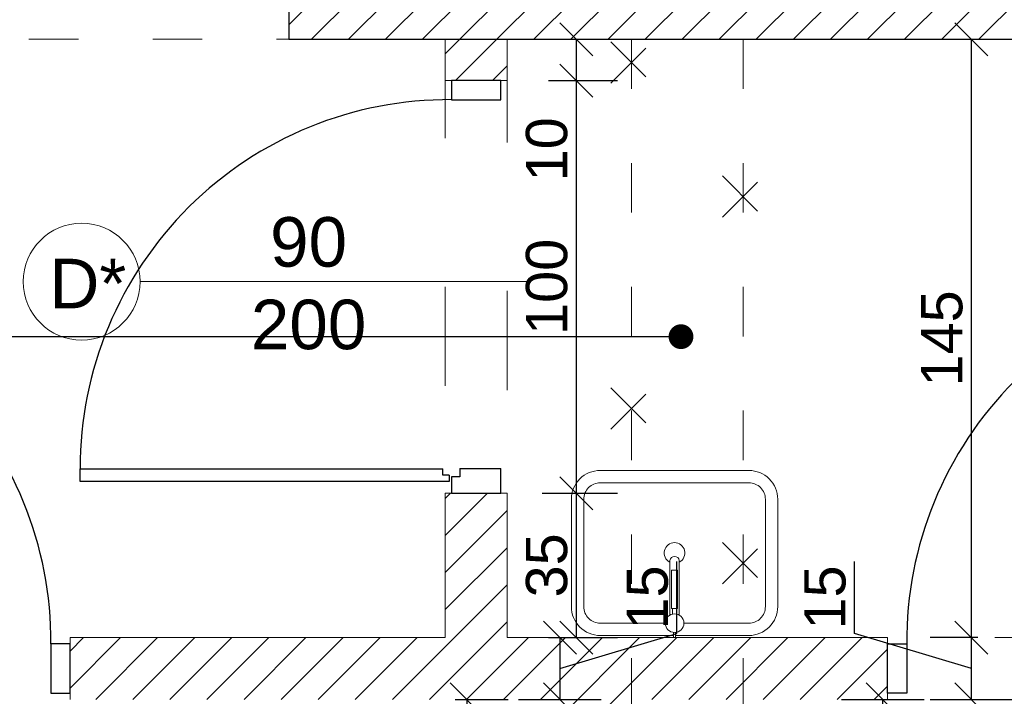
# Model space of a CAD drawing. Header units: millimetres. Extents: x 6506 to 39690, y 6022 to 25261.
# Tile 33 of 59: x 14970 to 15209, y 18934 to 19098. Entities that reach past the tile are written whole.
import ezdxf
from ezdxf import colors
from ezdxf.entities.mleader import LeaderData, LeaderLine
from ezdxf.math import Vec2, Vec3

# ---------------------------------------------------------------- set-up
doc = ezdxf.new("R2010")
doc.units = ezdxf.units.MM
doc.linetypes.add('ACAD_ISO03W100', pattern=[30, 12, -18])
doc.linetypes.add('DASHED', pattern=[19.05, 12.7, -6.35])
for name, color, linetype, lineweight, true_color in [('A_DZIAŁOWA_PROJEKTOWANE', 7, 'Continuous', 18, 0x007cb0), ('A_HATCH', 7, 'Continuous', 5, 0x999999), ('A_HATCH_PROJEKTOWANE', 7, 'Continuous', 9, 0x0089b6)]:
    doc.layers.add(name, color=color, linetype=linetype, lineweight=lineweight, true_color=true_color)
for name, color, linetype, lineweight in [('A_KONST_ISTNIEJĄCE', 83, 'Continuous', 25), ('A_OPISY', 40, 'Continuous', 9), ('A_WIDOK', 141, 'Continuous', 13), ('A_WIDOK-NAD', 221, 'DASHED', 13), ('A_WYMIAROWANIE', 7, 'Continuous', 9), ('A_WYPOSAŻENIE', 181, 'Continuous', 9)]:
    doc.layers.add(name, color=color, linetype=linetype, lineweight=lineweight)
doc.layers.add('A_NIEWIDOCZNE  POMOCNICZE', color=252, linetype='ACAD_ISO03W100', lineweight=5, plot=False)
doc.styles.get("Standard").update_dxf_attribs({"font": 'arial.ttf'})
doc.dimstyles.new('1 do 100', dxfattribs={"dimtxt": 10, "dimasz": 8, "dimexe": 10, "dimexo": 10, "dimgap": 2, "dimtad": 1, "dimdec": 0, "dimtxsty": 'Standard', "dimblk": 'OBLIQUE', "dimcen": 2.5, "dimadec": 0, "dimazin": 0, "dimtfac": 1, "dimtdec": 0, "dimtmove": 0, "dimatfit": 3, "dimldrblk": 'OBLIQUE', "dimfxl": 10, "dimfxlon": 1, "dimarcsym": 0})
pattern_1 = [(45, (-1713.23, 355.087), (-4.490128, 4.490128), [])]

# ---------------------------------------------------------------- blocks, each defined once
blk = doc.blocks.new('um1')
at = {"layer": 'A_WYPOSAŻENIE', "ltscale": 0.5}
for points in [[(-2506.53, 3366.84), (-2524.27, 3366.84, 0.414214), (-2531.27, 3359.84), (-2531.27, 3333.84, 0.414214), (-2524.27, 3326.84), (-2488.27, 3326.84, 0.414214), (-2481.27, 3333.84), (-2481.27, 3359.84, 0.414214), (-2488.27, 3366.84), (-2506.01, 3366.84)], [(-2508.52, 3363.84), (-2524.27, 3363.84, 0.414214), (-2528.27, 3359.84), (-2528.27, 3333.84, 0.414214), (-2524.27, 3329.84), (-2488.27, 3329.84, 0.414214), (-2484.27, 3333.84), (-2484.27, 3359.84, 0.414214), (-2488.27, 3363.84), (-2504.02, 3363.84)]]:
    blk.add_lwpolyline(points, format="xyb", dxfattribs=at)
at = {"layer": 'A_WYPOSAŻENIE'}
for points in [[(-2506.53, 3366.08), (-2506.53, 3367.35), (-2506.01, 3367.35), (-2506.01, 3366.08)], [(-2506.77, 3361.66), (-2506.77, 3360.3), (-2505.77, 3360.3), (-2505.77, 3361.66)]]:
    blk.add_lwpolyline(points, dxfattribs=at)
blk.add_lwpolyline([(-2507.42, 3361.92), (-2507.42, 3348.69, 0.869565), (-2505.12, 3348.69), (-2505.12, 3361.92)], format="xyb", dxfattribs=at)
blk.add_lwpolyline([(-2507.02, 3360.3), (-2505.52, 3360.3), (-2505.52, 3350.99), (-2507.02, 3350.99)], close=True, dxfattribs=at)
blk.add_circle((-2506.27, 3363.85), 2.25, dxfattribs=at)
at = {"layer": 'A_WYPOSAŻENIE', "ltscale": 0.5}
blk.add_arc((-2506.27, 3346.84), 2.5, 117.3871, 62.6129, dxfattribs=at)
blk = doc.blocks.new('_Dot')
at = {"color": 0, "linetype": 'ByBlock', "lineweight": -2}
blk.add_line((-0.5, 0), (-1, 0), dxfattribs=at)
at = {"color": 0, "linetype": 'ByBlock', "const_width": 0.5}
blk.add_lwpolyline([(-0.25, 0, 1), (0.25, 0, 1)], format="xyb", close=True, dxfattribs=at)
blk = doc.blocks.new('ROZBIÓRKI_DOM')
at = {"layer": 'A_OPISY', "color": 22, "linetype": 'ACAD_ISO03W100', "true_color": 0xe22908}
for p, q in [((19385.15, 8497.29), (19395.15, 8487.29)), ((19385.15, 8487.29), (19395.15, 8497.29)), ((19390.15, 8497.89), (19390.15, 8227.89)), ((19417.15, 8497.89), (19417.15, 8212.89)), ((19412.15, 8464.76), (19422.15, 8454.76)), ((19412.15, 8454.76), (19422.15, 8464.76)), ((19385.15, 8413.42), (19395.15, 8403.42)), ((19385.15, 8403.42), (19395.15, 8413.42)), ((19412.15, 8375.92), (19422.15, 8365.92)), ((19412.15, 8365.92), (19422.15, 8375.92))]:
    blk.add_line(p, q, dxfattribs=at)
blk = doc.blocks.new('_Oblique')
at = {"color": 0, "linetype": 'ByBlock', "lineweight": -2}
blk.add_line((-0.5, -0.5), (0.5, 0.5), dxfattribs=at)
blk = doc.blocks.new('*D419')
at = {"layer": 'A_WYMIAROWANIE', "color": 0, "lineweight": -2, "ltscale": 2, "transparency": 16777216}
for p, q in [((15169.11, 18933.66), (15189.11, 18933.66)), ((15179.11, 18773.66), (15179.11, 18933.66)), ((15175.11, 18773.66), (15189.11, 18773.66))]:
    blk.add_line(p, q, dxfattribs=at)
at = {"layer": 'Defpoints', "color": 0, "ltscale": 2, "transparency": 16777216}
for p in [(15148.71, 18933.66), (15179.11, 18933.66), (15165.11, 18773.66)]:
    blk.add_point(p, dxfattribs=at)
at = {"layer": 'A_WYMIAROWANIE', "color": 0, "lineweight": -2, "ltscale": 2, "transparency": 16777216, "xscale": 8, "yscale": 8, "zscale": 8}
for p, rotation in [((15179.11, 18933.66), 90), ((15179.11, 18773.66), 270)]:
    blk.add_blockref('_Oblique', p, dxfattribs=dict(at, rotation=rotation))
at = {"layer": 'A_WYMIAROWANIE', "color": 0, "ltscale": 2, "transparency": 16777216, "insert": (15172, 18853.66), "char_height": 10, "attachment_point": 5, "rotation": 90}
blk.add_mtext('160', dxfattribs=at)
blk = doc.blocks.new('*D420')
at = {"layer": 'A_WYMIAROWANIE', "color": 0, "lineweight": -2, "ltscale": 2, "transparency": 16777216}
for p, q in [((15172.24, 18949.66), (15172.24, 18967.11)), ((15200.56, 18941.16), (15172.24, 18949.66)), ((15202.09, 18948.66), (15190.56, 18948.66)), ((15200.56, 18933.66), (15200.56, 18948.66)), ((15190.56, 18933.66), (15210.56, 18933.66))]:
    blk.add_line(p, q, dxfattribs=at)
at = {"layer": 'Defpoints', "color": 0, "ltscale": 2, "transparency": 16777216}
for p in [(15200.56, 18948.66), (15212.09, 18948.66), (15148.71, 18933.66)]:
    blk.add_point(p, dxfattribs=at)
at = {"layer": 'A_WYMIAROWANIE', "color": 0, "lineweight": -2, "ltscale": 2, "transparency": 16777216, "xscale": 8, "yscale": 8, "zscale": 8}
for p, rotation in [((15200.56, 18948.66), 90), ((15200.56, 18933.66), 270)]:
    blk.add_blockref('_Oblique', p, dxfattribs=dict(at, rotation=rotation))
at = {"layer": 'A_WYMIAROWANIE', "color": 0, "ltscale": 2, "transparency": 16777216, "insert": (15165.14, 18958.38), "char_height": 10, "attachment_point": 5, "rotation": 90}
blk.add_mtext('15', dxfattribs=at)
blk = doc.blocks.new('*D421')
at = {"layer": 'A_WYMIAROWANIE', "color": 0, "lineweight": -2, "ltscale": 2, "transparency": 16777216}
for p, q in [((15199.19, 19093.66), (15210.56, 19093.66)), ((15200.56, 18948.66), (15200.56, 19093.66)), ((15202.09, 18948.66), (15190.56, 18948.66))]:
    blk.add_line(p, q, dxfattribs=at)
at = {"layer": 'Defpoints', "color": 0, "ltscale": 2, "transparency": 16777216}
for p in [(15189.19, 19093.66), (15200.56, 19093.66), (15212.09, 18948.66)]:
    blk.add_point(p, dxfattribs=at)
at = {"layer": 'A_WYMIAROWANIE', "color": 0, "lineweight": -2, "ltscale": 2, "transparency": 16777216, "xscale": 8, "yscale": 8, "zscale": 8}
for p, rotation in [((15200.56, 19093.66), 90), ((15200.56, 18948.66), 270)]:
    blk.add_blockref('_Oblique', p, dxfattribs=dict(at, rotation=rotation))
at = {"layer": 'A_WYMIAROWANIE', "color": 0, "ltscale": 2, "transparency": 16777216, "insert": (15193.45, 19021.16), "char_height": 10, "attachment_point": 5, "rotation": 90}
blk.add_mtext('145', dxfattribs=at)
blk = doc.blocks.new('*D429')
at = {"layer": 'A_WYMIAROWANIE', "color": 0, "lineweight": -2, "ltscale": 2, "transparency": 16777216}
for p, q in [((15104.84, 19093.66), (15114.84, 19093.66)), ((15104.84, 19093.66), (15104.84, 19083.66)), ((15098.12, 19083.66), (15114.84, 19083.66)), ((15104.84, 19083.66), (15104.84, 19058.31))]:
    blk.add_line(p, q, dxfattribs=at)
at = {"layer": 'Defpoints', "color": 0, "ltscale": 2, "transparency": 16777216}
for p in [(15100.43, 19093.66), (15088.12, 19083.66), (15104.84, 19083.66)]:
    blk.add_point(p, dxfattribs=at)
at = {"layer": 'A_WYMIAROWANIE', "color": 0, "lineweight": -2, "ltscale": 2, "transparency": 16777216, "xscale": 8, "yscale": 8, "zscale": 8}
for p, rotation in [((15104.84, 19093.66), 90), ((15104.84, 19083.66), 270)]:
    blk.add_blockref('_Oblique', p, dxfattribs=dict(at, rotation=rotation))
at = {"layer": 'A_WYMIAROWANIE', "color": 0, "ltscale": 2, "transparency": 16777216, "insert": (15097.73, 19066.99), "char_height": 10, "attachment_point": 5, "rotation": 90}
blk.add_mtext('10', dxfattribs=at)
blk = doc.blocks.new('*D430')
at = {"layer": 'A_WYMIAROWANIE', "color": 0, "lineweight": -2, "ltscale": 2, "transparency": 16777216}
for p, q in [((15098.12, 19083.66), (15114.84, 19083.66)), ((15104.84, 19083.66), (15104.84, 18983.66)), ((15096.58, 18983.66), (15114.84, 18983.66))]:
    blk.add_line(p, q, dxfattribs=at)
at = {"layer": 'Defpoints', "color": 0, "ltscale": 2, "transparency": 16777216}
for p in [(15088.12, 19083.66), (15086.58, 18983.66), (15104.84, 18983.66)]:
    blk.add_point(p, dxfattribs=at)
at = {"layer": 'A_WYMIAROWANIE', "color": 0, "lineweight": -2, "ltscale": 2, "transparency": 16777216, "xscale": 8, "yscale": 8, "zscale": 8}
for p, rotation in [((15104.84, 19083.66), 90), ((15104.84, 18983.66), 270)]:
    blk.add_blockref('_Oblique', p, dxfattribs=dict(at, rotation=rotation))
at = {"layer": 'A_WYMIAROWANIE', "color": 0, "ltscale": 2, "transparency": 16777216, "insert": (15097.73, 19033.66), "char_height": 10, "attachment_point": 5, "rotation": 90}
blk.add_mtext('100', dxfattribs=at)
blk = doc.blocks.new('*D431')
at = {"layer": 'A_WYMIAROWANIE', "color": 0, "lineweight": -2, "ltscale": 2, "transparency": 16777216}
for p, q in [((15096.58, 18983.66), (15114.84, 18983.66)), ((15104.84, 18983.66), (15104.84, 18948.66)), ((15098.12, 18948.66), (15114.84, 18948.66))]:
    blk.add_line(p, q, dxfattribs=at)
at = {"layer": 'Defpoints', "color": 0, "ltscale": 2, "transparency": 16777216}
for p in [(15086.58, 18983.66), (15088.12, 18948.66), (15104.84, 18948.66)]:
    blk.add_point(p, dxfattribs=at)
at = {"layer": 'A_WYMIAROWANIE', "color": 0, "lineweight": -2, "ltscale": 2, "transparency": 16777216, "xscale": 8, "yscale": 8, "zscale": 8}
for p, rotation in [((15104.84, 18983.66), 90), ((15104.84, 18948.66), 270)]:
    blk.add_blockref('_Oblique', p, dxfattribs=dict(at, rotation=rotation))
at = {"layer": 'A_WYMIAROWANIE', "color": 0, "ltscale": 2, "transparency": 16777216, "insert": (15097.73, 18966.16), "char_height": 10, "attachment_point": 5, "rotation": 90}
blk.add_mtext('35', dxfattribs=at)
blk = doc.blocks.new('*D432')
at = {"layer": 'A_WYMIAROWANIE', "color": 0, "lineweight": -2, "ltscale": 2, "transparency": 16777216}
for p, q in [((15129.22, 18949.66), (15129.22, 18967.11)), ((15098.12, 18948.66), (15110.9, 18948.66)), ((15100.9, 18941.16), (15129.22, 18949.66)), ((15100.9, 18948.66), (15100.9, 18933.66)), ((15090.9, 18933.66), (15110.9, 18933.66))]:
    blk.add_line(p, q, dxfattribs=at)
at = {"layer": 'Defpoints', "color": 0, "ltscale": 2, "transparency": 16777216}
for p in [(15088.12, 18948.66), (15065.56, 18933.66), (15100.9, 18933.66)]:
    blk.add_point(p, dxfattribs=at)
at = {"layer": 'A_WYMIAROWANIE', "color": 0, "lineweight": -2, "ltscale": 2, "transparency": 16777216, "xscale": 8, "yscale": 8, "zscale": 8}
for p, rotation in [((15100.9, 18948.66), 90), ((15100.9, 18933.66), 270)]:
    blk.add_blockref('_Oblique', p, dxfattribs=dict(at, rotation=rotation))
at = {"layer": 'A_WYMIAROWANIE', "color": 0, "ltscale": 2, "transparency": 16777216, "insert": (15122.11, 18958.38), "char_height": 10, "attachment_point": 5, "rotation": 90}
blk.add_mtext('15', dxfattribs=at)
blk = doc.blocks.new('*D433')
at = {"layer": 'A_WYMIAROWANIE', "color": 0, "lineweight": -2, "ltscale": 2, "transparency": 16777216}
for p, q in [((15075.56, 18933.66), (15088.34, 18933.66)), ((15078.34, 18933.66), (15078.34, 18773.66)), ((15070.27, 18773.66), (15088.34, 18773.66))]:
    blk.add_line(p, q, dxfattribs=at)
at = {"layer": 'Defpoints', "color": 0, "ltscale": 2, "transparency": 16777216}
for p in [(15065.56, 18933.66), (15060.27, 18773.66), (15078.34, 18773.66)]:
    blk.add_point(p, dxfattribs=at)
at = {"layer": 'A_WYMIAROWANIE', "color": 0, "lineweight": -2, "ltscale": 2, "transparency": 16777216, "xscale": 8, "yscale": 8, "zscale": 8}
for p, rotation in [((15078.34, 18933.66), 90), ((15078.34, 18773.66), 270)]:
    blk.add_blockref('_Oblique', p, dxfattribs=dict(at, rotation=rotation))
at = {"layer": 'A_WYMIAROWANIE', "color": 0, "ltscale": 2, "transparency": 16777216, "insert": (15071.24, 18853.66), "char_height": 10, "attachment_point": 5, "rotation": 90}
blk.add_mtext('160', dxfattribs=at)

msp = doc.modelspace()

# ---------------------------------------------------------------- hatches: boundary and pattern name
at = {"layer": 'A_HATCH'}
h = msp.add_hatch(dxfattribs=at)
h.set_pattern_fill('ANSI31', color=256, scale=2)
h.set_pattern_definition(pattern_1)
h.paths.add_polyline_path([(15360.26, 18363.66), (15290.26, 18363.66), (15250.26, 18363.66), (15250.26, 18320.66), (15294.26, 18320.66), (15294.26, 18306.66), (15360.26, 18306.66)])
h.paths.add_polyline_path([(15075.26, 18363.66), (14903.26, 18363.66), (14903.26, 18320.66), (15075.26, 18320.66)])
h.paths.add_polyline_path([(14803.26, 18456.66), (14775.26, 18456.66), (14775.26, 18363.66), (14803.26, 18363.66)])
h.paths.add_polyline_path([(14803.26, 18581.66), (14775.26, 18581.66), (14775.26, 18556.66), (14803.26, 18556.66)])
h.paths.add_polyline_path([(14852.26, 19003.66), (14803.26, 19003.66), (14803.26, 18933.66), (14852.26, 18933.66)])
h.paths.add_polyline_path([(14852.26, 19121.66), (14818.26, 19121.66), (14818.26, 19153.66), (14811.36, 19153.66), (14775.26, 19153.66), (14775.26, 19093.66), (14803.26, 19093.66), (14852.26, 19093.66)])
h.paths.add_polyline_path([(15063.26, 19251.66), (15035.26, 19251.66), (15035.26, 19216.66), (15063.26, 19216.66)])
h.paths.add_polyline_path([(15063.26, 19428.66), (15063.26, 19471.66), (15010.26, 19471.66), (15010.26, 19464.23), (15010.26, 19428.66), (15035.26, 19428.66), (15035.26, 19355.66), (15063.26, 19355.66)])
h.paths.add_polyline_path([(14818.26, 19638.66), (14747.26, 19638.66), (14747.26, 19630.66), (14747.26, 19595.66), (14775.26, 19595.66), (14775.26, 19428.66), (14865.26, 19428.66), (14865.26, 19471.66), (14818.26, 19471.66)])
h.paths.add_polyline_path([(14818.26, 19428.66), (14775.26, 19428.66), (14775.26, 19280.66), (14818.26, 19280.66)])
h.paths.add_polyline_path([(15228.71, 19099.16), (15228.71, 19113.16), (15242.71, 19113.16), (15242.71, 19099.16)])
h.paths.add_polyline_path([(15269.06, 19121.66), (15269.06, 19099.16), (15255.06, 19099.16), (15255.06, 19121.66), (15063.26, 19121.66), (15063.26, 19126.66), (15035.26, 19126.66), (15035.26, 19121.66), (15035.26, 19093.66), (15290.26, 19093.66), (15290.26, 19121.66)])
h.paths.add_polyline_path([(14775.26, 18991.15), (14797.76, 18991.15), (14797.76, 18977.15), (14775.26, 18977.15), (14775.26, 18669.66), (14803.26, 18669.66), (14803.26, 19093.66), (14775.26, 19093.66)])
at = {"layer": 'A_HATCH_PROJEKTOWANE', "ltscale": 2}
h = msp.add_hatch(dxfattribs=at)
h.set_pattern_fill('ANSI31', color=256, scale=2)
h.set_pattern_definition(pattern_1)
h.paths.add_polyline_path([(15073.26, 18678.66), (15058.26, 18678.66), (15058.26, 18580.66), (15073.26, 18580.66)])
h.paths.add_polyline_path([(15290.26, 18773.66), (14803.26, 18773.66), (14803.26, 18758.66), (15290.26, 18758.66)])
h.paths.add_polyline_path([(15115.26, 18933.66), (15180.26, 18933.66), (15180.26, 18948.66), (15088.12, 18948.66), (15088.12, 18983.66), (15073.12, 18983.66), (15073.12, 18948.66), (14982.26, 18948.66), (14982.26, 18933.66), (15068.12, 18933.66), (15100.26, 18933.66), (15100.26, 18773.66), (15115.26, 18773.66)])
h.paths.add_polyline_path([(14882.26, 18948.66), (14852.26, 18948.66), (14852.26, 18933.66), (14882.26, 18933.66)])
h.paths.add_polyline_path([(15088.12, 19093.66), (15073.12, 19093.66), (15073.12, 19083.66), (15088.12, 19083.66)])
h.paths.add_polyline_path([(15290.26, 18948.66), (15280.26, 18948.66), (15280.26, 18933.66), (15290.26, 18933.66)])

# ---------------------------------------------------------------- linework, layer by layer
at = {"color": 144}
for p, q in [((15072.54, 18988.05), (15072.54, 18989.6)), ((15076.65, 18989.62), (15076.65, 18987.63)), ((15074.08, 18988.05), (15072.54, 18988.05)), ((15076.65, 18987.63), (15074.66, 18987.63))]:
    msp.add_line(p, q, dxfattribs=at)
for points in [[(15086.58, 19083.66), (15074.66, 19083.66), (15074.66, 19079.02), (15086.58, 19079.02), (15086.58, 19083.66)], [(15074.08, 18986.51), (14984.68, 18986.51), (14984.68, 18989.6), (15072.54, 18989.6)], [(15074.66, 18987.63), (15074.66, 18983.66), (15086.58, 18983.66), (15086.58, 18989.62)], [(15076.65, 18989.62), (15086.58, 18989.62)], [(15074.08, 18988.05), (15074.08, 18986.51)], [(14982.26, 18935.2), (14982.26, 18947.12), (14977.62, 18947.12), (14977.62, 18935.2), (14982.26, 18935.2)], [(15180.26, 18935.2), (15180.26, 18947.12), (15184.89, 18947.12), (15184.89, 18935.2), (15180.26, 18935.2)]]:
    msp.add_lwpolyline(points, dxfattribs=at)
for centre, start, end in [((15074.1, 18989.6), 89.6452, 180.0011), ((14888.2, 18947.67), 359.6452, 90.0011), ((15274.32, 18947.67), 89.9989, 180.3548)]:
    msp.add_arc(centre, 89.43, start, end, dxfattribs=at)
at = {"layer": 'A_DZIAŁOWA_PROJEKTOWANE', "ltscale": 2}
for p, q in [((15073.12, 19093.66), (15073.12, 19083.66)), ((15073.12, 19093.66), (15088.12, 19093.66)), ((15088.12, 19093.66), (15088.12, 19083.66)), ((15073.12, 19083.66), (15088.12, 19083.66)), ((15073.12, 18983.66), (15088.12, 18983.66)), ((15073.12, 18983.66), (15073.12, 18948.66)), ((15088.12, 18983.66), (15088.12, 18948.66)), ((15073.12, 18948.66), (14982.26, 18948.66)), ((14982.26, 18948.66), (14982.26, 18933.66)), ((15088.12, 18948.66), (15180.26, 18948.66)), ((15180.26, 18933.66), (15180.26, 18948.66))]:
    msp.add_line(p, q, dxfattribs=at)
at = {"layer": 'A_KONST_ISTNIEJĄCE', "ltscale": 2}
for p, q in [((15035.26, 19121.66), (15035.26, 19093.66)), ((15035.26, 19093.66), (15290.26, 19093.66))]:
    msp.add_line(p, q, dxfattribs=at)
at = {"layer": 'A_NIEWIDOCZNE  POMOCNICZE', "ltscale": 2}
msp.add_lwpolyline([(14818.26, 19428.66), (15035.26, 19428.66), (15035.26, 19093.66), (15073.12, 19093.66), (15073.12, 18948.66), (14852.26, 18948.66), (14852.26, 19003.66), (14803.26, 19003.66), (14803.26, 19093.66), (14852.26, 19093.66), (14852.26, 19121.66), (14818.26, 19121.66), (14818.26, 19428.66)], dxfattribs=at)
msp.add_lwpolyline([(15088.12, 19093.66), (15290.26, 19093.66), (15290.26, 18948.66), (15088.12, 18948.66)], close=True, dxfattribs=at)
at = {"layer": 'A_OPISY', "color": 144, "true_color": 0x007cb0, "transparency": 33554559}
msp.add_line((15092.88, 19034.92), (14999.21, 19034.92), dxfattribs=at)
msp.add_circle((14985.06, 19034.92), 14.15, dxfattribs=at)
at = {"layer": 'A_WIDOK-NAD', "color": 144, "linetype": 'ACAD_ISO03W100', "true_color": 0x007cb0}
msp.add_line((14852.26, 19093.66), (15035.26, 19093.66), dxfattribs=at)

# ---------------------------------------------------------------- block references
at = {"layer": 'A_WIDOK'}
msp.add_blockref('ROZBIÓRKI_DOM', (-4271.9, 10595.77), dxfattribs=at)
at = {"layer": 'A_WYPOSAŻENIE', "xscale": -1, "rotation": 180}
msp.add_blockref('um1', (17634.94, 22316.01), dxfattribs=at)

# ---------------------------------------------------------------- texts
at = {"layer": 'A_OPISY', "color": 144, "true_color": 0x007cb0, "transparency": 33554559, "char_height": 12, "attachment_point": 5}
for s, insert in [('90\\P200', (15040.02, 19034.47)), ('D*', (14986.56, 19034.47))]:
    msp.add_mtext_dynamic_manual_height_columns(s, width=44.3905, gutter_width=12.5, heights=[0], dxfattribs=dict(at, insert=insert))

# ---------------------------------------------------------------- dimensions: what is measured, and where the dimension line sits
at = {"layer": 'A_WYMIAROWANIE', "ltscale": 2}
for base, p1, p2, picture, middle in [((15104.84, 19083.66), (15100.43, 19093.66), (15088.12, 19083.66), '*D429', (15097.73, 19066.99)), ((15179.11, 18933.66), (15165.11, 18773.66), (15148.71, 18933.66), '*D419', (15172, 18853.66))]:
    dim = msp.add_linear_dim(base=base, p1=p1, p2=p2, angle=90, dimstyle='1 do 100', dxfattribs=at)
    dim.commit()
    dim.dimension.update_dxf_attribs({"geometry": picture, "text_midpoint": middle})
for base, p1, p2, picture, middle in [((15200.56, 19093.66), (15212.09, 18948.66), (15189.19, 19093.66), '*D421', (15193.45, 19021.16)), ((15104.84, 18983.66), (15088.12, 19083.66), (15086.58, 18983.66), '*D430', (15097.73, 19033.66)), ((15104.84, 18948.66), (15086.58, 18983.66), (15088.12, 18948.66), '*D431', (15097.73, 18966.16)), ((15100.9, 18933.66), (15088.12, 18948.66), (15065.56, 18933.66), '*D432', (15122.11, 18951.66)), ((15200.56, 18948.66), (15148.71, 18933.66), (15212.09, 18948.66), '*D420', (15165.14, 18951.66)), ((15078.34, 18773.66), (15065.56, 18933.66), (15060.27, 18773.66), '*D433', (15071.24, 18853.66))]:
    dim = msp.add_linear_dim(base=base, p1=p1, p2=p2, angle=90, dimstyle='1 do 100', override={"dimtmove": 1}, dxfattribs=at)
    dim.commit()
    dim.dimension.update_dxf_attribs({"geometry": picture, "text_midpoint": middle})

# ---------------------------------------------------------------- leaders
at = {"layer": 'A_OPISY'}
ml = msp.add_multileader_mtext('Standard', dxfattribs=at)
ml.set_content('', color=256)
ml.set_leader_properties()
ml.set_arrow_properties(name='DOT')
ml.build(insert=Vec2(0, 0))
ml.multileader.update_dxf_attribs({"arrow_head_size": 6})
ctx = ml.context
ctx.base_point, ctx.arrow_head_size, ctx.plane_origin = Vec3(14544.36, 19021.59), 6, Vec3(14327.83, 19489.3)
ctx.text_align_type = 2
notes = []
notes.append((ctx, [(1, (1, 1, 0), (14562.89, 19021.59), (-1, 0), 14.52, [(0, [(15130.23, 19021.59)], 0, [])])]))
ctx.mtext.insert, ctx.mtext.alignment, ctx.mtext.flow_direction = Vec3(14546.36, 19023.59), 3, 5
for ctx, leaders in notes:
    for number, flags, end, landing, length, lines in leaders:
        leader = LeaderData()
        leader.index, (leader.has_last_leader_line, leader.has_dogleg_vector, leader.attachment_direction) = number, flags
        leader.last_leader_point, leader.dogleg_vector, leader.dogleg_length = Vec3(end), Vec3(landing), length
        for number, points, colour, breaks in lines:
            line = LeaderLine()
            line.index, line.vertices, line.color, line.breaks = number, Vec3.list(points), colors.encode_raw_color(colour), breaks
            leader.lines.append(line)
        ctx.leaders.append(leader)

doc.saveas('drawing.dxf')
